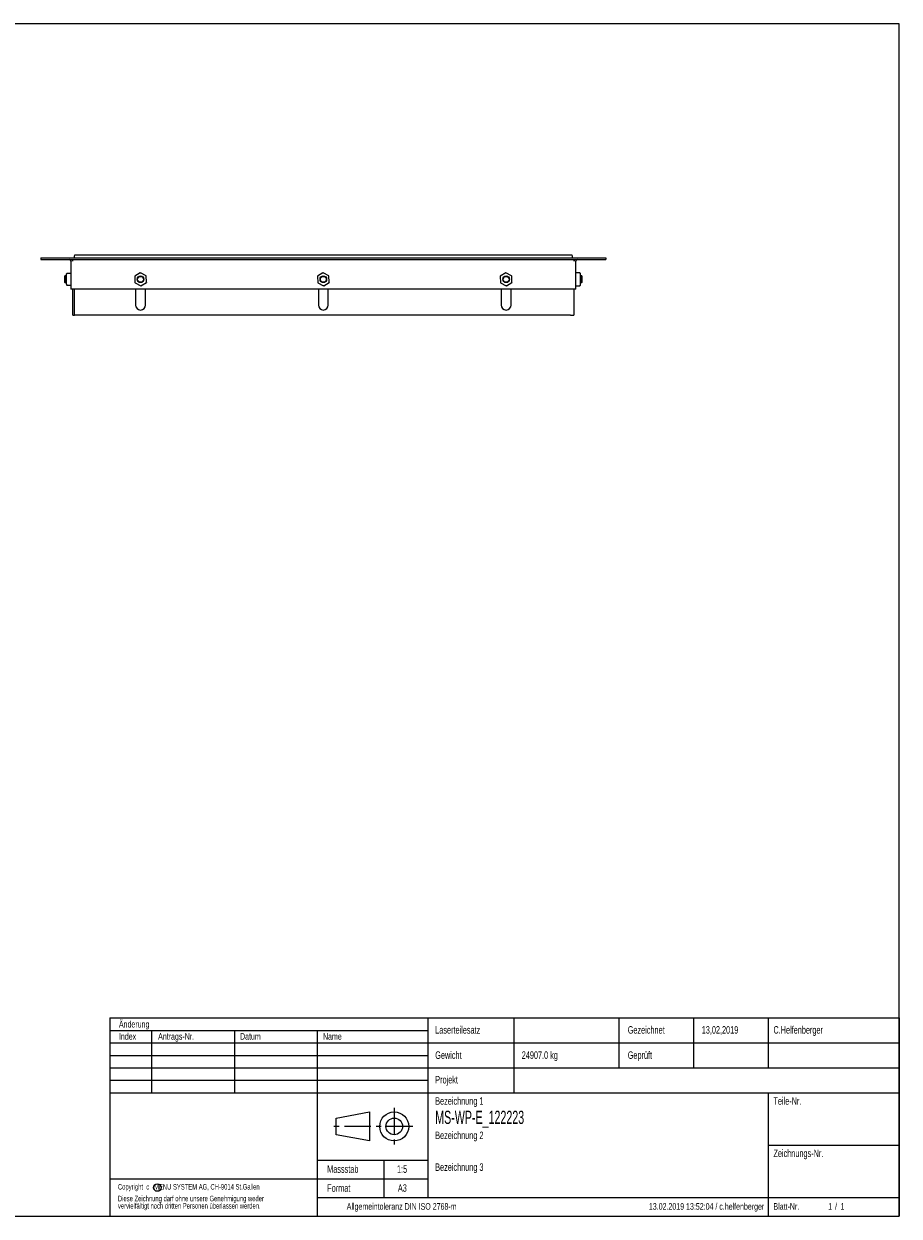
# Model space of a CAD drawing. Header units: millimetres. Extents: x 24 to 2074, y 25 to 1460.
# Tile 2 of 2: x 1020 to 2074, y 25 to 1460. Entities that reach past the tile are written whole.
import ezdxf

# ---------------------------------------------------------------- set-up
doc = ezdxf.new("R2010")
doc.units = ezdxf.units.MM
doc.header["$LTSCALE"] = 5
doc.linetypes.add('CENTER', pattern=[10.16, 6.35, -1.27, 1.27, -1.27])
doc.layers.add('SLD-0', color=179, linetype='Continuous')
doc.styles.add('SLDTEXTSTYLE0', font='TXT', dxfattribs={"width": 0.638186})
doc.styles.add('SLDTEXTSTYLE1', font='TXT', dxfattribs={"width": 0.605})

# ---------------------------------------------------------------- blocks, each defined once
blk = doc.blocks.new('SW_NOTE_0')
at = {"layer": 'SLD-0', "color": 0, "char_height": 6.615, "attachment_point": 1, "style": 'SLDTEXTSTYLE0'}
for s, insert in [('Copyright  c   MENU SYSTEM AG, CH-9014 St.Gallen', (0, 8.5)), ('vervielfältigt noch dritten Personen überlassen werden.', (0, -14.4)), ('Diese Zeichnung darf ohne unsere Genehmigung weder', (0, -5.6))]:
    blk.add_mtext(s, dxfattribs=dict(at, insert=insert))

msp = doc.modelspace()

# ---------------------------------------------------------------- linework, layer by layer
at = {"color": 7, "linetype": 'Continuous', "lineweight": 18}
for p, q in [((2074, 1460), (24, 1460)), ((2074, 25), (2074, 1460)), ((24, 25), (2074, 25))]:
    msp.add_line(p, q, dxfattribs=at)
at = {"color": 7, "linetype": 'Continuous', "lineweight": 25}
for p, q in [((1040.874, 1178.559), (1720.874, 1178.559)), ((1040.874, 1178.559), (1040.874, 1176.559)), ((1081.765, 1181.959), (1083.86, 1181.959)), ((1083.86, 1181.959), (1677.889, 1181.959)), ((1677.889, 1181.959), (1679.984, 1181.959)), ((1720.874, 1178.559), (1720.874, 1176.559)), ((1040.874, 1176.559), (1720.874, 1176.559)), ((1076.874, 1174.559), (1076.874, 1140.559)), ((1078.874, 1176.559), (1078.874, 1174.559)), ((1682.874, 1174.559), (1682.874, 1176.559)), ((1684.874, 1140.559), (1684.874, 1174.559)), ((1069.824, 1156.559), (1069.374, 1156.109)), ((1069.374, 1156.109), (1069.374, 1149.009)), ((1069.374, 1149.009), (1069.824, 1148.559)), ((1071.574, 1156.559), (1069.824, 1156.559)), ((1069.824, 1156.559), (1069.824, 1148.559)), ((1069.824, 1148.559), (1071.574, 1148.559)), ((1071.574, 1152.821), (1071.574, 1158.586)), ((1071.574, 1146.794), (1071.574, 1152.821)), ((1076.674, 1159.603), (1072.572, 1159.603)), ((1072.574, 1159.603), (1072.574, 1159.58)), ((1076.674, 1159.597), (1076.674, 1159.603)), ((1076.874, 1159.403), (1076.874, 1159.41)), ((1153.826, 1156.149), (1154.134, 1148.418)), ((1160.459, 1160.458), (1153.919, 1156.326)), ((1154.241, 1148.249), (1161.09, 1144.651)), ((1167.508, 1156.868), (1160.659, 1160.466)), ((1161.29, 1144.659), (1167.83, 1148.791)), ((1167.923, 1148.968), (1167.615, 1156.699)), ((1373.826, 1156.149), (1374.134, 1148.418)), ((1380.459, 1160.458), (1373.919, 1156.326)), ((1374.241, 1148.249), (1381.09, 1144.651)), ((1387.508, 1156.868), (1380.659, 1160.466)), ((1381.29, 1144.659), (1387.83, 1148.791)), ((1387.923, 1148.968), (1387.615, 1156.699)), ((1593.826, 1156.149), (1594.134, 1148.418)), ((1600.459, 1160.458), (1593.919, 1156.326)), ((1594.241, 1148.249), (1601.09, 1144.651)), ((1607.508, 1156.868), (1600.659, 1160.466)), ((1601.29, 1144.659), (1607.83, 1148.791)), ((1607.923, 1148.968), (1607.615, 1156.699)), ((1688.999, 1160.462), (1685.074, 1160.462)), ((1689.177, 1160.462), (1688.999, 1160.462)), ((1689.174, 1160.444), (1689.174, 1160.462)), ((1690.174, 1159.343), (1690.174, 1156.492)), ((1691.924, 1156.559), (1690.174, 1156.559)), ((1690.174, 1156.492), (1690.174, 1149.708)), ((1690.174, 1149.708), (1690.174, 1145.775)), ((1690.174, 1148.559), (1691.924, 1148.559)), ((1692.374, 1156.109), (1691.924, 1156.559)), ((1691.924, 1152.559), (1691.924, 1156.559)), ((1691.924, 1148.559), (1691.924, 1152.559)), ((1691.924, 1148.559), (1692.374, 1149.009)), ((1692.374, 1152.559), (1692.374, 1156.109)), ((1692.374, 1149.009), (1692.374, 1152.559)), ((1071.574, 1146.532), (1071.574, 1146.794)), ((1072.572, 1145.514), (1072.75, 1145.514)), ((1072.75, 1145.514), (1076.674, 1145.514)), ((1076.674, 1145.813), (1076.674, 1145.815)), ((1076.674, 1145.514), (1076.674, 1145.515)), ((1684.874, 1140.559), (1076.874, 1140.559)), ((1079.374, 1109.559), (1079.374, 1140.559)), ((1081.274, 1109.559), (1081.274, 1140.559)), ((1081.374, 1109.559), (1081.374, 1140.559)), ((1154.874, 1140.559), (1154.874, 1121.559)), ((1166.874, 1121.559), (1166.874, 1140.559)), ((1374.874, 1140.559), (1374.874, 1121.559)), ((1386.874, 1121.559), (1386.874, 1140.559)), ((1594.874, 1140.559), (1594.874, 1121.559)), ((1606.874, 1121.559), (1606.874, 1140.559)), ((1682.374, 1140.559), (1682.374, 1109.559)), ((1685.074, 1144.655), (1689.177, 1144.655)), ((1079.374, 1109.559), (1081.274, 1109.559)), ((1081.374, 1109.559), (1081.274, 1109.559)), ((1678.374, 1109.559), (1081.374, 1109.559)), ((1678.374, 1109.559), (1682.374, 1109.559))]:
    msp.add_line(p, q, dxfattribs=at)
at = {"color": 7, "linetype": 'Continuous', "lineweight": 25, "flags": 128}
for points in [[(1071.574, 1158.586), (1071.65, 1158.975), (1071.867, 1159.305)], [(1071.867, 1159.239), (1071.65, 1158.939), (1071.574, 1158.586)], [(1153.826, 1156.149), (1153.83, 1156.201), (1153.848, 1156.25)], [(1153.848, 1156.25), (1153.879, 1156.292), (1153.919, 1156.326)], [(1154.165, 1148.32), (1154.143, 1148.367), (1154.134, 1148.418)], [(1154.241, 1148.249), (1154.198, 1148.279), (1154.165, 1148.32)], [(1160.459, 1160.458), (1160.507, 1160.48), (1160.558, 1160.489)], [(1160.558, 1160.489), (1160.61, 1160.484), (1160.659, 1160.466)], [(1167.508, 1156.868), (1167.551, 1156.838), (1167.584, 1156.798)], [(1167.584, 1156.798), (1167.606, 1156.75), (1167.615, 1156.699)], [(1167.9, 1148.867), (1167.87, 1148.825), (1167.83, 1148.791)], [(1167.923, 1148.968), (1167.918, 1148.916), (1167.9, 1148.867)], [(1373.826, 1156.149), (1373.83, 1156.201), (1373.848, 1156.25)], [(1373.848, 1156.25), (1373.879, 1156.292), (1373.919, 1156.326)], [(1374.165, 1148.32), (1374.143, 1148.367), (1374.134, 1148.418)], [(1374.241, 1148.249), (1374.198, 1148.279), (1374.165, 1148.32)], [(1380.459, 1160.458), (1380.507, 1160.48), (1380.558, 1160.489)], [(1380.558, 1160.489), (1380.61, 1160.484), (1380.659, 1160.466)], [(1387.508, 1156.868), (1387.551, 1156.838), (1387.584, 1156.798)], [(1387.584, 1156.798), (1387.606, 1156.75), (1387.615, 1156.699)], [(1387.9, 1148.867), (1387.87, 1148.825), (1387.83, 1148.791)], [(1387.923, 1148.968), (1387.918, 1148.916), (1387.9, 1148.867)], [(1593.826, 1156.149), (1593.83, 1156.201), (1593.848, 1156.25)], [(1593.848, 1156.25), (1593.879, 1156.292), (1593.919, 1156.326)], [(1594.165, 1148.32), (1594.143, 1148.367), (1594.134, 1148.418)], [(1594.241, 1148.249), (1594.198, 1148.279), (1594.165, 1148.32)], [(1600.459, 1160.458), (1600.507, 1160.48), (1600.558, 1160.489)], [(1600.558, 1160.489), (1600.61, 1160.484), (1600.659, 1160.466)], [(1607.508, 1156.868), (1607.551, 1156.838), (1607.584, 1156.798)], [(1607.584, 1156.798), (1607.606, 1156.75), (1607.615, 1156.699)], [(1607.9, 1148.867), (1607.87, 1148.825), (1607.83, 1148.791)], [(1607.923, 1148.968), (1607.918, 1148.916), (1607.9, 1148.867)], [(1690.174, 1159.343), (1690.098, 1159.764), (1689.881, 1160.121)], [(1689.881, 1160.108), (1690.098, 1159.757), (1690.174, 1159.343)], [(1071.574, 1146.532), (1071.65, 1146.142), (1071.867, 1145.812)], [(1076.861, 1145.979), (1076.871, 1145.994), (1076.874, 1146.013)], [(1161.191, 1144.628), (1161.139, 1144.633), (1161.09, 1144.651)], [(1161.29, 1144.659), (1161.242, 1144.637), (1161.191, 1144.628)], [(1381.191, 1144.628), (1381.139, 1144.633), (1381.09, 1144.651)], [(1381.29, 1144.659), (1381.242, 1144.637), (1381.191, 1144.628)], [(1601.191, 1144.628), (1601.139, 1144.633), (1601.09, 1144.651)], [(1601.29, 1144.659), (1601.242, 1144.637), (1601.191, 1144.628)], [(1690.174, 1145.775), (1690.098, 1145.353), (1689.881, 1144.996)]]:
    msp.add_lwpolyline(points, dxfattribs=at)
at = {"color": 7, "linetype": 'Continuous', "lineweight": 25}
for centre, radius in [((1160.874, 1152.559), 4), ((1160.874, 1152.559), 3.55), ((1380.874, 1152.559), 4), ((1380.874, 1152.559), 3.55), ((1600.874, 1152.559), 4), ((1600.874, 1152.559), 3.55)]:
    msp.add_circle(centre, radius, dxfattribs=at)
for centre, radius, start, end in [((1086.374, 1178.959), 5.5, 146.944269, 184.170648), ((1675.374, 1178.959), 5.5, 355.829352, 33.055731), ((1074.874, 1174.559), 2, 0, 90), ((1074.874, 1174.559), 4, 0, 30), ((1686.874, 1174.559), 4, 150, 180), ((1686.874, 1174.559), 2, 90, 180), ((1072.576, 1158.611), 0.992, 90.088332, 135.601511), ((1076.675, 1159.4), 0.197, 2.922357, 90.109937), ((1685.074, 1160.262), 0.2, 90, 180), ((1689.165, 1159.486), 0.958, 41.532676, 89.41534), ((1689.166, 1159.46), 0.965, 42.170847, 89.500796), ((1072.576, 1146.506), 0.992, 224.398472, 269.911942), ((1076.674, 1146.013), 0.2, 269.97866, 359.978102), ((1076.68, 1145.997), 0.181, 268.237582, 356.927471), ((1076.674, 1145.714), 0.2, 269.978356, 359.978405), ((1076.675, 1145.714), 0.199, 269.935986, 316.932829), ((1685.074, 1144.855), 0.2, 180, 270), ((1689.166, 1145.657), 0.965, 270.499314, 317.829294), ((1689.165, 1145.631), 0.958, 270.584549, 318.467185), ((1689.193, 1145.699), 0.977, 326.757536, 358.216115), ((1160.874, 1121.559), 6, 180, 0), ((1380.874, 1121.559), 6, 180, 0), ((1600.874, 1121.559), 6, 180, 0)]:
    msp.add_arc(centre, radius, start, end, dxfattribs=at)
at = {"layer": 'SLD-0'}
for p, q in [((1124, 263.5), (2074, 263.5)), ((1124, 263.5), (1124, 25)), ((1506.5, 263.5), (1506.5, 47.5)), ((1610, 263.5), (1610, 173.5)), ((1736.5, 263.5), (1736.5, 203.5)), ((1826.5, 263.5), (1826.5, 203.5)), ((1916.5, 263.5), (1916.5, 203.5)), ((2074, 263.5), (2074, 25)), ((1124, 248.5), (1506.5, 248.5)), ((1174, 248.5), (1174, 173.5)), ((1274, 248.5), (1274, 173.5)), ((1373.5, 248.5), (1373.5, 25)), ((1124, 233.5), (2074, 233.5)), ((1124, 218.5), (1506.5, 218.5)), ((1124, 203.5), (2074, 203.5)), ((1124, 188.5), (1506.5, 188.5)), ((1124, 173.5), (2074, 173.5)), ((1916.5, 173.5), (1916.5, 25)), ((1396.25, 143), (1436.25, 150.5)), ((1436.25, 150.5), (1436.25, 115.5)), ((1396.25, 123), (1396.25, 143)), ((1436.25, 115.5), (1396.25, 123)), ((1916.5, 110.5), (2074, 110.5)), ((1373.5, 92.5), (1506.5, 92.5)), ((1453.5, 92.5), (1453.5, 47.5)), ((1124, 70), (1506.5, 70)), ((1373.5, 47.5), (2074, 47.5)), ((1124, 25), (2074, 25))]:
    msp.add_line(p, q, dxfattribs=at)
at = {"layer": 'SLD-0', "linetype": 'CENTER'}
for p, q in [((1466.25, 155.5), (1466.25, 110.5)), ((1488.75, 133), (1391.25, 133))]:
    msp.add_line(p, q, dxfattribs=at)
at = {"layer": 'SLD-0'}
for centre, radius in [((1466.25, 133), 17.5), ((1466.25, 133), 10), ((1181.134, 59.391), 4.5)]:
    msp.add_circle(centre, radius, dxfattribs=at)

# ---------------------------------------------------------------- block references
msp.add_blockref('SW_NOTE_0', (1133.649, 55.126), dxfattribs=at)

# ---------------------------------------------------------------- texts
for s, insert, char_height, attachment_point, style in [('Änderung', (1134.834, 259.99), 7.9375, 1, 'SLDTEXTSTYLE0'), ('Index', (1134.834, 245.341), 7.9375, 1, 'SLDTEXTSTYLE0'), ('Antrags-Nr.', (1182.022, 245.341), 7.9375, 1, 'SLDTEXTSTYLE0'), ('Datum', (1280.627, 245.341), 7.9375, 1, 'SLDTEXTSTYLE0'), ('Name', (1380.485, 245.341), 7.9375, 1, 'SLDTEXTSTYLE0'), ('Laserteilesatz', (1515.551, 253.682), 9.017, 1, 'SLDTEXTSTYLE0'), ('Gezeichnet', (1747.283, 253.682), 9.017, 1, 'SLDTEXTSTYLE0'), ('13,02,2019', (1836.38, 253.682), 9.017, 1, 'SLDTEXTSTYLE0'), ('C.Helfenberger', (1922.698, 253.682), 9.017, 1, 'SLDTEXTSTYLE0'), ('Gewicht', (1515.551, 223.306), 9.017, 1, 'SLDTEXTSTYLE0'), ('24907.0 kg', (1619.742, 223.306), 9.017, 1, 'SLDTEXTSTYLE0'), ('Geprüft', (1747.283, 223.306), 9.017, 1, 'SLDTEXTSTYLE0'), ('Projekt', (1515.551, 193.701), 9.017, 1, 'SLDTEXTSTYLE0'), ('Bezeichnung 1', (1515.551, 168.152), 9.017, 1, 'SLDTEXTSTYLE0'), ('Teile-Nr.', (1922.698, 168.152), 9.017, 1, 'SLDTEXTSTYLE0'), ('MS-WP-E_122223', (1515.551, 151.884), 15.875, 1, 'SLDTEXTSTYLE1'), ('Bezeichnung 2', (1515.551, 126.81), 9.017, 1, 'SLDTEXTSTYLE0'), ('Zeichnungs-Nr.', (1922.698, 105.202), 9.017, 1, 'SLDTEXTSTYLE0'), ('Massstab', (1385.529, 86.161), 9.017, 1, 'SLDTEXTSTYLE0'), ('1:5', (1469.548, 86.161), 9.017, 1, 'SLDTEXTSTYLE0'), ('Bezeichnung 3', (1515.551, 88.545), 9.017, 1, 'SLDTEXTSTYLE0'), ('Format', (1385.529, 63.365), 9.017, 1, 'SLDTEXTSTYLE0'), ('A3', (1470.638, 63.365), 9.017, 1, 'SLDTEXTSTYLE0'), ('Allgemeintoleranz DIN ISO 2768-m', (1475.145, 40.661), 7.9375, 2, 'SLDTEXTSTYLE0'), ('13.02.2019 13:52:04 / c.helfenberger', (1911.642, 40.661), 7.9375, 3, 'SLDTEXTSTYLE0'), ('Blatt-Nr.', (1922.698, 40.661), 7.9375, 1, 'SLDTEXTSTYLE0'), ('1', (1988.558, 40.661), 7.938, 1, 'SLDTEXTSTYLE0'), ('/', (1996.797, 40.661), 7.938, 1, 'SLDTEXTSTYLE0'), ('1', (2003.437, 40.661), 7.938, 1, 'SLDTEXTSTYLE0')]:
    msp.add_mtext(s, dxfattribs=dict(at, insert=insert, char_height=char_height, attachment_point=attachment_point, style=style))

doc.saveas('drawing.dxf')
